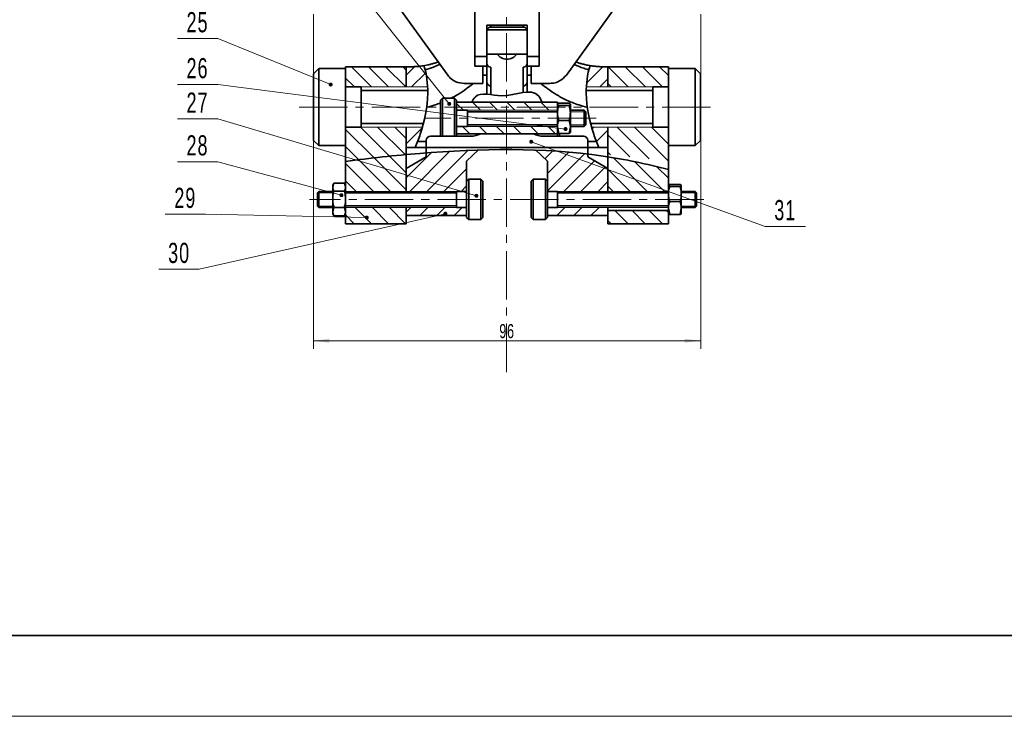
# Model space of a CAD drawing. Header units: millimetres. Extents: x -594 to 641, y -420 to 420.
# Tile 6 of 43: x -251 to -7, y -420 to -248. Entities that reach past the tile are written whole.
import ezdxf

# ---------------------------------------------------------------- set-up
doc = ezdxf.new("R2010")
doc.units = ezdxf.units.MM
doc.linetypes.add('点画线', pattern=[18, 12, -2, 2, -2])
doc.layers.get('0').update_dxf_attribs({"lineweight": 35})
for name, color, linetype, lineweight in [('中心线层', 1, '点画线', 18), ('剖面线层', 4, 'Continuous', 18), ('尺寸线层', 3, 'Continuous', 18), ('粗实线层', 7, 'Continuous', 35), ('细实线层', 7, 'Continuous', 18)]:
    doc.layers.add(name, color=color, linetype=linetype, lineweight=lineweight)
doc.styles.add('标准', font='txt', dxfattribs={"width": 0.667})
doc.dimstyles.new('GB_尺寸', dxfattribs={"dimtxt": 3.5, "dimasz": 4, "dimexe": 2, "dimexo": 0, "dimtad": 1, "dimdsep": 46, "dimtxsty": '标准', "dimblk": '_CAXARROW', "dimcen": 0, "dimdle": 6, "dimazin": 2, "dimtfac": 0.707107, "dimtdec": 3, "dimtmove": 2, "dimatfit": 3, "dimfxl": 0, "dimfrac": 2, "dimtolj": 1, "dimtzin": 0, "dimarcsym": 0})
pattern_1 = [(135, (0, 0), (-2.12132, -2.12132), [])]
pattern_2 = [(45, (0, 0), (-2.12132, 2.12132), [])]

# ---------------------------------------------------------------- blocks, each defined once
blk = doc.blocks.new('$CAXA_FRAME_13B17AC1$')
at = {"layer": '粗实线层'}
blk.add_line((-574.5, -400.5), (574.5, -400.5), dxfattribs=at)
at = {"layer": '细实线层'}
blk.add_line((-594.5, -420.5), (594.5, -420.5), dxfattribs=at)
blk = doc.blocks.new('*X35')
at = {"layer": '尺寸线层', "linetype": 'Continuous'}
for points in [[(-178.48, -327.38), (-174.48, -326.88), (-174.48, -327.88)], [(-82.48, -327.38), (-86.48, -326.88), (-86.48, -327.88)]]:
    blk.add_hatch(color=0, dxfattribs=at).paths.add_polyline_path(points, flags=0)
at = {"layer": '尺寸线层', "color": 0, "linetype": 'Continuous'}
for p, q in [((-178.48, -246.45), (-178.48, -329.38)), ((-82.48, -246.45), (-82.48, -329.38)), ((-178.48, -327.38), (-82.48, -327.38))]:
    blk.add_line(p, q, dxfattribs=at)
at = {"layer": '尺寸线层', "color": 0, "insert": (-130.48, -325.02), "char_height": 3.5, "width": 7, "attachment_point": 5, "line_spacing_factor": 1.15057, "style": '标准'}
blk.add_mtext('\\T1.1;96', dxfattribs=at)
blk = doc.blocks.new('_CAXARROW')
blk.add_hatch(color=0).paths.add_polyline_path([(0, 0), (-1, 0.125), (-1, -0.125)], flags=0)
blk = doc.blocks.new('*X61')
at = {"layer": '细实线层', "lineweight": 18}
h = blk.add_hatch(color=0, dxfattribs=at)
edge = h.paths.add_edge_path(flags=0)
edge.add_arc((0, 0), 0.5, 0, 360)
at = {"layer": '细实线层', "color": 0}
for p, q in [((-57.37, 72.28), (-67.37, 72.28)), ((0, 0), (-57.37, 72.28))]:
    blk.add_line(p, q, dxfattribs=at)
at = {"layer": '细实线层', "color": 0, "lineweight": 18, "insert": (-62.37, 73.78), "char_height": 5, "width": 17, "attachment_point": 8, "line_spacing_factor": 1.15057, "style": '标准'}
blk.add_mtext('\\T1.1;24', dxfattribs=at)
blk = doc.blocks.new('*X62')
at = {"layer": '细实线层', "lineweight": 18}
h = blk.add_hatch(color=0, dxfattribs=at)
edge = h.paths.add_edge_path(flags=0)
edge.add_arc((0, 0), 0.5, 0, 360)
at = {"layer": '细实线层', "color": 0}
for p, q in [((-28, 11.39), (-38, 11.39)), ((0, 0), (-28, 11.39))]:
    blk.add_line(p, q, dxfattribs=at)
at = {"layer": '细实线层', "color": 0, "lineweight": 18, "insert": (-33, 12.89), "char_height": 5, "width": 17, "attachment_point": 8, "line_spacing_factor": 1.15057, "style": '标准'}
blk.add_mtext('\\T1.1;25', dxfattribs=at)
blk = doc.blocks.new('*X63')
at = {"layer": '细实线层', "lineweight": 18}
h = blk.add_hatch(color=0, dxfattribs=at)
edge = h.paths.add_edge_path(flags=0)
edge.add_arc((0, 0), 0.5, 0, 360)
at = {"layer": '细实线层', "color": 0}
for p, q in [((-86.21, 11.02), (-96.21, 11.02)), ((0, 0), (-86.21, 11.02))]:
    blk.add_line(p, q, dxfattribs=at)
at = {"layer": '细实线层', "color": 0, "lineweight": 18, "insert": (-91.21, 12.52), "char_height": 5, "width": 17, "attachment_point": 8, "line_spacing_factor": 1.15057, "style": '标准'}
blk.add_mtext('\\T1.1;26', dxfattribs=at)
blk = doc.blocks.new('*X64')
at = {"layer": '细实线层', "lineweight": 18}
h = blk.add_hatch(color=0, dxfattribs=at)
edge = h.paths.add_edge_path(flags=0)
edge.add_arc((0, 0), 0.5, 0, 360)
at = {"layer": '细实线层', "color": 0}
for p, q in [((-64.12, 19.1), (-74.12, 19.1)), ((0, 0), (-64.12, 19.1))]:
    blk.add_line(p, q, dxfattribs=at)
at = {"layer": '细实线层', "color": 0, "lineweight": 18, "insert": (-69.12, 20.6), "char_height": 5, "width": 17, "attachment_point": 8, "line_spacing_factor": 1.15057, "style": '标准'}
blk.add_mtext('\\T1.1;27', dxfattribs=at)
blk = doc.blocks.new('*X65')
at = {"layer": '细实线层', "lineweight": 18}
h = blk.add_hatch(color=0, dxfattribs=at)
edge = h.paths.add_edge_path(flags=0)
edge.add_arc((0, 0), 0.5, 0, 360)
at = {"layer": '细实线层', "color": 0}
for p, q in [((-30.67, 8.29), (-40.67, 8.29)), ((0, 0), (-30.67, 8.29))]:
    blk.add_line(p, q, dxfattribs=at)
at = {"layer": '细实线层', "color": 0, "lineweight": 18, "insert": (-35.67, 9.79), "char_height": 5, "width": 17, "attachment_point": 8, "line_spacing_factor": 1.15057, "style": '标准'}
blk.add_mtext('\\T1.1;28', dxfattribs=at)
blk = doc.blocks.new('*X66')
at = {"layer": '细实线层', "lineweight": 18}
h = blk.add_hatch(color=0, dxfattribs=at)
edge = h.paths.add_edge_path(flags=0)
edge.add_arc((0, 0), 0.5, 0, 360)
at = {"layer": '细实线层', "color": 0}
for p, q in [((-39.96, 0.82), (-49.96, 0.82)), ((0, 0), (-39.96, 0.82))]:
    blk.add_line(p, q, dxfattribs=at)
at = {"layer": '细实线层', "color": 0, "lineweight": 18, "insert": (-44.96, 2.32), "char_height": 5, "width": 17, "attachment_point": 8, "line_spacing_factor": 1.15057, "style": '标准'}
blk.add_mtext('\\T1.1;29', dxfattribs=at)
blk = doc.blocks.new('*X67')
at = {"layer": '细实线层', "lineweight": 18}
h = blk.add_hatch(color=0, dxfattribs=at)
edge = h.paths.add_edge_path(flags=0)
edge.add_arc((0, 0), 0.5, 0, 360)
at = {"layer": '细实线层', "color": 0}
for p, q in [((0, 0), (-60.98, -13.79)), ((-60.98, -13.79), (-70.98, -13.79))]:
    blk.add_line(p, q, dxfattribs=at)
at = {"layer": '细实线层', "color": 0, "lineweight": 18, "insert": (-65.98, -12.29), "char_height": 5, "width": 17, "attachment_point": 8, "line_spacing_factor": 1.15057, "style": '标准'}
blk.add_mtext('\\T1.1;30', dxfattribs=at)
blk = doc.blocks.new('*X68')
at = {"layer": '细实线层', "lineweight": 18}
h = blk.add_hatch(color=0, dxfattribs=at)
edge = h.paths.add_edge_path(flags=0)
edge.add_arc((0, 0), 0.5, 0, 360)
at = {"layer": '细实线层', "color": 0}
for p, q in [((0, 0), (57.97, -21.03)), ((57.97, -21.03), (67.97, -21.03))]:
    blk.add_line(p, q, dxfattribs=at)
at = {"layer": '细实线层', "color": 0, "lineweight": 18, "insert": (62.97, -19.53), "char_height": 5, "width": 17, "attachment_point": 8, "line_spacing_factor": 1.15057, "style": '标准'}
blk.add_mtext('\\T1.1;31', dxfattribs=at)

msp = doc.modelspace()

# ---------------------------------------------------------------- hatches: boundary and pattern name
at = {"layer": '剖面线层'}
h = msp.add_hatch(dxfattribs=at)
h.set_pattern_fill('无图案', color=256, scale=3, angle=135, style=0, pattern_type=0)
h.set_pattern_definition(pattern_1)
h.paths.add_polyline_path([(-170.485, -264.446), (-170.485, -259.921), (-170.485, -259.446), (-155.485, -259.446), (-155.485, -259.483), (-155.485, -264.446), (-166.648, -264.446)], flags=0)
edge = h.paths.add_edge_path(flags=0)
edge.add_line((-170.485, -278.971), (-170.485, -274.446))
edge.add_line((-170.485, -274.446), (-166.648, -274.446))
edge.add_line((-166.648, -274.446), (-155.485, -274.446))
edge.add_line((-155.485, -274.446), (-155.485, -279.446))
edge.add_line((-155.485, -279.446), (-155.485, -281.218))
edge.add_spline(control_points=[(-155.485, -281.218), (-160.505, -281.674), (-165.506, -282.24), (-170.485, -282.954)], knot_values=[0, 0, 0, 0, 15.1017539, 15.1017539, 15.1017539, 15.1017539], weights=[1, 1, 1, 1], degree=3, periodic=0)
edge.add_line((-170.485, -282.954), (-170.485, -278.971))
h = msp.add_hatch(dxfattribs=at)
h.set_pattern_fill('无图案', color=256, scale=3, angle=45, style=0, pattern_type=0)
h.set_pattern_definition(pattern_2)
edge = h.paths.add_edge_path(flags=0)
edge.add_line((-155.485, -264.446), (-155.485, -259.483))
edge.add_spline(control_points=[(-155.485, -259.483), (-155.237, -259.482), (-154.715, -259.479), (-154.19, -259.462), (-153.911, -259.449), (-153.867, -259.447)], knot_values=[0, 0, 0, 0, 0.6987727, 1.4715013, 1.6184678, 1.6184678, 1.6184678, 1.6184678], weights=[1, 1, 1, 1, 1, 1], degree=3, periodic=0)
edge.add_spline(control_points=[(-153.867, -259.447), (-153.705, -259.44), (-153.324, -259.419), (-152.748, -259.377), (-152.116, -259.315), (-151.565, -259.245), (-151.224, -259.194), (-151.092, -259.172)], knot_values=[0, 0, 0, 0, 0.3959307, 0.9742458, 1.6030375, 2.3186445, 2.7901537, 2.7901537, 2.7901537, 2.7901537], weights=[1, 1, 1, 1, 1, 1, 1, 1], degree=3, periodic=0)
edge.add_spline(control_points=[(-151.092, -259.172), (-150.978, -259.51), (-150.875, -259.853), (-150.784, -260.201)], knot_values=[0, 0, 0, 0, 1.0743753, 1.0743753, 1.0743753, 1.0743753], weights=[1, 1, 1, 1], degree=3, periodic=0)
edge.add_spline(control_points=[(-150.784, -260.201), (-150.424, -261.567), (-150.229, -263.009), (-150.158, -264.446)], knot_values=[0, 0, 0, 0, 4.2984646, 4.2984646, 4.2984646, 4.2984646], weights=[1, 1, 1, 1], degree=3, periodic=0)
edge.add_line((-150.158, -264.446), (-155.485, -264.446))
edge = h.paths.add_edge_path(flags=0)
edge.add_line((-155.485, -279.446), (-155.485, -274.446))
edge.add_line((-155.485, -274.446), (-151.434, -274.446))
edge.add_spline(control_points=[(-151.434, -274.446), (-151.603, -275.023), (-151.985, -276.219), (-152.421, -277.402), (-152.664, -278.013)], knot_values=[0, 0, 0, 0, 1.8076547, 3.7739785, 3.7739785, 3.7739785, 3.7739785], weights=[1, 1, 1, 1, 1], degree=3, periodic=0)
edge.add_spline(control_points=[(-152.664, -278.013), (-152.856, -278.495), (-153.058, -278.973), (-153.27, -279.446)], knot_values=[0, 0, 0, 0, 1.5562508, 1.5562508, 1.5562508, 1.5562508], weights=[1, 1, 1, 1], degree=3, periodic=0)
edge.add_line((-153.27, -279.446), (-155.485, -279.446))
h = msp.add_hatch(dxfattribs=at)
h.set_pattern_fill('无图案', color=256, scale=3, angle=45, style=0, pattern_type=0)
h.set_pattern_definition(pattern_2)
edge = h.paths.add_edge_path(flags=0)
edge.add_line((-105.485, -264.446), (-105.485, -259.483))
edge.add_spline(control_points=[(-105.485, -259.483), (-105.733, -259.482), (-106.254, -259.479), (-106.78, -259.462), (-107.059, -259.449), (-107.103, -259.447)], knot_values=[0, 0, 0, 0, 0.6987727, 1.4715013, 1.6184678, 1.6184678, 1.6184678, 1.6184678], weights=[1, 1, 1, 1, 1, 1], degree=3, periodic=0)
edge.add_spline(control_points=[(-107.103, -259.447), (-107.264, -259.44), (-107.646, -259.419), (-108.222, -259.377), (-108.854, -259.315), (-109.405, -259.245), (-109.745, -259.194), (-109.878, -259.172)], knot_values=[0, 0, 0, 0, 0.3959307, 0.9742458, 1.6030375, 2.3186445, 2.7901537, 2.7901537, 2.7901537, 2.7901537], weights=[1, 1, 1, 1, 1, 1, 1, 1], degree=3, periodic=0)
edge.add_spline(control_points=[(-109.878, -259.172), (-109.992, -259.51), (-110.094, -259.853), (-110.186, -260.201)], knot_values=[0, 0, 0, 0, 1.0743753, 1.0743753, 1.0743753, 1.0743753], weights=[1, 1, 1, 1], degree=3, periodic=0)
edge.add_spline(control_points=[(-110.186, -260.201), (-110.546, -261.567), (-110.741, -263.009), (-110.812, -264.446)], knot_values=[0, 0, 0, 0, 4.2984646, 4.2984646, 4.2984646, 4.2984646], weights=[1, 1, 1, 1], degree=3, periodic=0)
edge.add_line((-110.812, -264.446), (-105.485, -264.446))
edge = h.paths.add_edge_path(flags=0)
edge.add_line((-105.485, -279.446), (-105.485, -274.446))
edge.add_line((-105.485, -274.446), (-109.535, -274.446))
edge.add_spline(control_points=[(-109.535, -274.446), (-109.366, -275.023), (-108.984, -276.219), (-108.548, -277.402), (-108.305, -278.013)], knot_values=[0, 0, 0, 0, 1.8076547, 3.7739785, 3.7739785, 3.7739785, 3.7739785], weights=[1, 1, 1, 1, 1], degree=3, periodic=0)
edge.add_spline(control_points=[(-108.305, -278.013), (-108.113, -278.495), (-107.912, -278.973), (-107.7, -279.446)], knot_values=[0, 0, 0, 0, 1.5562508, 1.5562508, 1.5562508, 1.5562508], weights=[1, 1, 1, 1], degree=3, periodic=0)
edge.add_line((-107.7, -279.446), (-105.485, -279.446))
h = msp.add_hatch(dxfattribs=at)
h.set_pattern_fill('无图案', color=256, scale=3, angle=135, style=0, pattern_type=0)
h.set_pattern_definition(pattern_1)
h.paths.add_polyline_path([(-90.485, -264.446), (-90.485, -259.921), (-90.485, -259.446), (-105.485, -259.446), (-105.485, -259.483), (-105.485, -264.446), (-94.321, -264.446)], flags=0)
edge = h.paths.add_edge_path(flags=0)
edge.add_line((-90.485, -278.971), (-90.485, -274.446))
edge.add_line((-90.485, -274.446), (-94.321, -274.446))
edge.add_line((-94.321, -274.446), (-105.485, -274.446))
edge.add_line((-105.485, -274.446), (-105.485, -279.446))
edge.add_line((-105.485, -279.446), (-105.485, -281.218))
edge.add_spline(control_points=[(-105.485, -281.218), (-100.464, -281.674), (-95.464, -282.24), (-90.485, -282.954)], knot_values=[0, 0, 0, 0, 15.1017539, 15.1017539, 15.1017539, 15.1017539], weights=[1, 1, 1, 1], degree=3, periodic=0)
edge.add_line((-90.485, -282.954), (-90.485, -278.971))
h = msp.add_hatch(dxfattribs=at)
h.set_pattern_fill('无图案', color=256, scale=3, angle=135, style=0, pattern_type=0)
h.set_pattern_definition(pattern_1)
h.paths.add_polyline_path([(-142.985, -269.446), (-142.985, -268.237), (-139.214, -268.237), (-125.485, -268.237), (-121.799, -268.237), (-117.985, -268.237), (-117.985, -268.766), (-117.985, -269.446)], flags=0)
h.paths.add_polyline_path([(-142.985, -270.239), (-142.985, -269.446), (-117.985, -269.446), (-117.985, -270.239), (-140.286, -270.239)], flags=0)
h.paths.add_polyline_path([(-142.985, -276.068), (-142.985, -274.237), (-140.286, -274.237), (-117.985, -274.237), (-117.985, -274.366), (-117.985, -275.707), (-117.985, -276.068), (-123.879, -276.068), (-123.883, -276.068), (-137.087, -276.068)], flags=0)
h = msp.add_hatch(dxfattribs=at)
h.set_pattern_fill('无图案', color=256, scale=3, angle=45, style=0, pattern_type=0)
h.set_pattern_definition(pattern_2)
edge = h.paths.add_edge_path(flags=0)
edge.add_line((-155.485, -290.359), (-155.485, -284.682))
edge.add_line((-155.485, -284.682), (-150.485, -281.752))
edge.add_line((-150.485, -281.752), (-150.485, -280.8))
edge.add_spline(control_points=[(-150.485, -280.8), (-146.191, -280.47), (-141.886, -280.22), (-137.578, -280.084)], knot_values=[0, 0, 0, 0, 12.927198, 12.927198, 12.927198, 12.927198], weights=[1, 1, 1, 1], degree=3, periodic=0)
edge.add_line((-137.578, -280.084), (-140.484, -282.896))
edge.add_line((-140.484, -282.896), (-140.484, -287.843))
edge.add_line((-140.484, -287.843), (-140.484, -289.104))
edge.add_line((-140.484, -289.104), (-140.484, -290.362))
edge.add_line((-140.484, -290.362), (-142.973, -290.361))
edge.add_line((-142.973, -290.361), (-155.485, -290.359))
h.paths.add_polyline_path([(-155.485, -296.356), (-155.485, -295.073), (-155.485, -294.356), (-142.973, -294.357), (-140.485, -294.357), (-140.485, -295.595), (-140.485, -296.356)], flags=0)
h = msp.add_hatch(dxfattribs=at)
h.set_pattern_fill('无图案', color=256, scale=3, angle=45, style=0, pattern_type=0)
h.set_pattern_definition(pattern_2)
h.paths.add_polyline_path([(-120.485, -295.595), (-120.485, -294.357), (-117.996, -294.357), (-105.485, -294.356), (-105.485, -295.073), (-105.485, -296.356), (-120.485, -296.356)], flags=0)
edge = h.paths.add_edge_path(flags=0)
edge.add_line((-120.484, -289.108), (-120.484, -287.847))
edge.add_line((-120.484, -287.847), (-120.487, -287.844))
edge.add_line((-120.487, -287.844), (-120.486, -282.896))
edge.add_line((-120.486, -282.896), (-123.371, -280.104))
edge.add_spline(control_points=[(-123.371, -280.104), (-119.06, -280.267), (-114.761, -280.586), (-110.485, -281.098)], knot_values=[0, 0, 0, 0, 12.9278567, 12.9278567, 12.9278567, 12.9278567], weights=[1, 1, 1, 1], degree=3, periodic=0)
edge.add_line((-110.485, -281.098), (-110.485, -281.752))
edge.add_line((-110.485, -281.752), (-105.485, -284.682))
edge.add_line((-105.485, -284.682), (-105.485, -290.359))
edge.add_line((-105.485, -290.359), (-117.996, -290.361))
edge.add_line((-117.996, -290.361), (-120.485, -290.362))
edge.add_line((-120.485, -290.362), (-120.484, -289.108))
h = msp.add_hatch(dxfattribs=at)
h.set_pattern_fill('无图案', color=256, scale=3, angle=135, style=0, pattern_type=0)
h.set_pattern_definition(pattern_1)
edge = h.paths.add_edge_path(flags=0)
edge.add_line((-170.485, -288.856), (-170.485, -282.954))
edge.add_spline(control_points=[(-170.485, -282.954), (-165.506, -282.24), (-160.505, -281.674), (-155.485, -281.218)], knot_values=[0, 0, 0, 0, 15.1017539, 15.1017539, 15.1017539, 15.1017539], weights=[1, 1, 1, 1], degree=3, periodic=0)
edge.add_line((-155.485, -281.218), (-155.485, -284.682))
edge.add_line((-155.485, -284.682), (-155.485, -290.359))
edge.add_line((-155.485, -290.359), (-170.485, -290.356))
edge.add_line((-170.485, -290.356), (-170.485, -289.325))
edge.add_line((-170.485, -289.325), (-170.485, -288.856))
h.paths.add_polyline_path([(-170.485, -298.356), (-170.485, -295.856), (-170.485, -295.387), (-170.485, -295.073), (-170.485, -294.356), (-155.485, -294.356), (-155.485, -295.073), (-155.485, -296.356), (-155.485, -298.356)], flags=0)
h = msp.add_hatch(dxfattribs=at)
h.set_pattern_fill('无图案', color=256, scale=3, angle=135, style=0, pattern_type=0)
h.set_pattern_definition(pattern_1)
edge = h.paths.add_edge_path(flags=0)
edge.add_line((-105.485, -290.359), (-105.485, -284.682))
edge.add_line((-105.485, -284.682), (-105.485, -281.789))
edge.add_spline(control_points=[(-105.485, -281.789), (-100.438, -282.581), (-95.43, -283.657), (-90.485, -284.966)], knot_values=[0, 0, 0, 0, 15.3395219, 15.3395219, 15.3395219, 15.3395219], weights=[1, 1, 1, 1], degree=3, periodic=0)
edge.add_line((-90.485, -284.966), (-90.485, -288.886))
edge.add_line((-90.485, -288.886), (-90.485, -290.356))
edge.add_line((-90.485, -290.356), (-105.485, -290.359))
h.paths.add_polyline_path([(-105.485, -296.356), (-105.485, -295.073), (-90.485, -295.073), (-90.485, -295.826), (-90.485, -298.356), (-105.485, -298.356)], flags=0)

# ---------------------------------------------------------------- linework, layer by layer
at = {"layer": '中心线层'}
for p, q in [((-130.587, -335.133), (-130.587, -33.445)), ((-182.017, -269.446), (-78.261, -269.446)), ((-108.357, -272.238), (-150.838, -272.238)), ((-81.726, -292.356), (-179.447, -292.345))]:
    msp.add_line(p, q, dxfattribs=at)
at = {"layer": '粗实线层'}
for p, q in [((-162.949, -236.891), (-145.19, -261.521)), ((-138.485, -238.119), (-138.485, -256.91)), ((-122.485, -238.119), (-122.485, -256.91)), ((-98.02, -236.891), (-115.779, -261.521)), ((-125.485, -249.109), (-135.485, -249.109)), ((-135.485, -249.109), (-135.485, -256.91)), ((-125.485, -250.325), (-135.485, -250.325)), ((-134.485, -249.109), (-134.485, -249.616)), ((-134.485, -249.616), (-126.485, -249.616)), ((-126.485, -249.616), (-126.485, -249.109)), ((-125.485, -256.91), (-125.485, -249.109)), ((-138.485, -259.325), (-138.485, -256.91)), ((-138.485, -256.91), (-135.485, -256.91)), ((-135.485, -256.311), (-130.485, -256.311)), ((-135.485, -256.325), (-130.767, -256.325)), ((-135.485, -259.325), (-135.485, -256.91)), ((-130.485, -256.311), (-130.767, -256.278)), ((-130.198, -256.292), (-130.485, -256.311)), ((-130.485, -256.311), (-125.485, -256.311)), ((-130.198, -256.325), (-125.485, -256.325)), ((-125.485, -256.91), (-122.485, -256.91)), ((-125.485, -256.91), (-125.485, -259.325)), ((-122.485, -259.325), (-122.485, -256.91)), ((-177.14, -259.921), (-178.41, -261.191)), ((-170.485, -259.921), (-177.14, -259.921)), ((-177.14, -266.261), (-177.14, -259.921)), ((-155.485, -259.446), (-170.485, -259.446)), ((-170.485, -273.976), (-170.485, -259.446)), ((-153.867, -259.446), (-155.485, -259.446)), ((-155.485, -259.483), (-155.485, -259.446)), ((-155.485, -259.483), (-155.485, -259.446)), ((-155.485, -259.483), (-155.485, -264.446)), ((-138.485, -259.325), (-135.485, -259.325)), ((-136.485, -263.588), (-136.485, -259.325)), ((-135.485, -263.221), (-135.485, -259.325)), ((-134.485, -266.382), (-134.485, -259.569)), ((-126.485, -265.861), (-126.485, -259.569)), ((-125.485, -259.325), (-122.485, -259.325)), ((-125.485, -259.325), (-125.485, -263.221)), ((-124.485, -259.325), (-124.485, -263.588)), ((-105.485, -259.446), (-107.105, -259.446)), ((-90.485, -259.446), (-105.485, -259.446)), ((-105.485, -259.446), (-105.485, -260.786)), ((-105.485, -259.483), (-105.485, -259.446)), ((-105.485, -259.483), (-105.485, -260.786)), ((-105.485, -260.786), (-105.485, -264.446)), ((-90.485, -273.976), (-90.485, -259.446)), ((-83.83, -259.921), (-90.485, -259.921)), ((-82.56, -261.191), (-83.83, -259.921)), ((-83.83, -259.921), (-83.83, -278.971)), ((-178.41, -277.701), (-178.41, -261.191)), ((-135.485, -261.56), (-136.485, -261.56)), ((-135.485, -263.221), (-135.485, -263.264)), ((-135.485, -266.26), (-135.485, -263.264)), ((-124.485, -261.56), (-125.485, -261.56)), ((-125.485, -263.264), (-125.485, -263.221)), ((-125.485, -263.264), (-125.485, -265.743)), ((-82.56, -261.191), (-82.56, -277.701)), ((-170.485, -269.446), (-170.485, -264.446)), ((-170.485, -264.446), (-166.648, -264.446)), ((-166.648, -269.446), (-166.648, -264.446)), ((-166.648, -265.361), (-150.126, -265.361)), ((-136.485, -263.588), (-141.07, -263.588)), ((-119.899, -263.588), (-124.485, -263.588)), ((-94.321, -265.361), (-110.844, -265.361)), ((-90.485, -264.446), (-94.321, -264.446)), ((-94.321, -269.446), (-94.321, -264.446)), ((-177.14, -278.971), (-177.14, -266.261)), ((-146.485, -267.237), (-146.985, -267.737)), ((-146.985, -267.743), (-146.485, -267.243)), ((-146.985, -267.743), (-146.985, -267.737)), ((-146.985, -276.676), (-146.985, -267.743)), ((-143.485, -267.237), (-146.485, -267.237)), ((-146.485, -267.237), (-146.485, -267.243)), ((-146.485, -267.243), (-146.485, -276.676)), ((-143.485, -267.243), (-146.485, -267.243)), ((-142.985, -267.737), (-143.485, -267.237)), ((-143.485, -267.243), (-143.485, -267.237)), ((-143.485, -276.676), (-143.485, -267.243)), ((-142.985, -267.743), (-143.485, -267.243)), ((-142.985, -267.737), (-142.985, -267.743)), ((-142.985, -267.743), (-142.985, -276.676)), ((-125.485, -268.237), (-142.985, -268.237)), ((-117.985, -268.237), (-125.485, -268.237)), ((-117.985, -276.068), (-117.985, -268.237)), ((-166.648, -269.446), (-166.648, -274.446)), ((-140.286, -270.239), (-142.985, -270.239)), ((-140.286, -272.238), (-140.286, -270.239)), ((-117.985, -270.618), (-140.286, -270.618)), ((-117.672, -269.029), (-117.985, -268.766)), ((-117.672, -268.503), (-115.097, -268.503)), ((-117.672, -269.029), (-115.097, -269.029)), ((-115.097, -269.029), (-114.785, -268.766)), ((-114.785, -270.896), (-114.785, -268.766)), ((-111.364, -270.237), (-114.785, -270.237)), ((-111.364, -270.239), (-114.785, -270.239)), ((-110.985, -270.616), (-111.364, -270.237)), ((-111.364, -270.239), (-111.364, -270.237)), ((-111.364, -274.237), (-111.364, -270.239)), ((-110.985, -270.618), (-111.364, -270.239)), ((-110.985, -270.618), (-110.985, -270.616)), ((-110.985, -273.858), (-110.985, -270.618)), ((-94.321, -269.446), (-94.321, -274.446)), ((-140.286, -272.238), (-140.286, -274.237)), ((-117.672, -272.763), (-115.097, -272.763)), ((-114.785, -270.896), (-114.785, -274.366)), ((-170.485, -273.976), (-170.485, -295.073)), ((-170.485, -274.446), (-166.648, -274.446)), ((-166.648, -273.532), (-151.179, -273.532)), ((-155.485, -284.682), (-155.485, -274.446)), ((-140.286, -274.237), (-142.985, -274.237)), ((-117.985, -273.858), (-140.286, -273.858)), ((-117.672, -275.97), (-117.985, -274.366)), ((-115.097, -275.97), (-114.785, -274.366)), ((-114.785, -274.237), (-111.364, -274.237)), ((-114.785, -274.366), (-114.785, -275.737)), ((-111.364, -274.237), (-110.985, -273.858)), ((-94.321, -273.532), (-109.79, -273.532)), ((-105.485, -284.682), (-105.485, -274.446)), ((-105.485, -274.446), (-105.485, -276.523)), ((-90.485, -274.446), (-94.321, -274.446)), ((-90.485, -273.976), (-90.485, -295.073)), ((-178.41, -277.701), (-177.14, -278.971)), ((-150.485, -278.013), (-152.664, -278.013)), ((-150.485, -279.473), (-150.485, -277.671)), ((-139.485, -276.676), (-149.485, -276.676)), ((-123.879, -276.068), (-142.985, -276.068)), ((-117.985, -276.068), (-123.879, -276.068)), ((-111.485, -276.676), (-121.485, -276.676)), ((-117.985, -276.068), (-117.985, -276.676)), ((-117.672, -275.97), (-115.097, -275.97)), ((-117.485, -275.97), (-117.485, -276.676)), ((-110.485, -279.473), (-110.485, -277.671)), ((-108.305, -278.013), (-110.485, -278.013)), ((-83.83, -278.971), (-82.56, -277.701)), ((-177.14, -278.971), (-170.485, -278.971)), ((-155.485, -279.446), (-150.485, -279.446)), ((-150.485, -279.473), (-110.485, -279.473)), ((-150.485, -281.752), (-150.485, -279.473)), ((-140.484, -282.896), (-137.578, -280.084)), ((-120.486, -282.896), (-123.391, -280.084)), ((-110.485, -279.446), (-105.485, -279.446)), ((-110.485, -281.752), (-110.485, -279.473)), ((-90.485, -278.971), (-83.83, -278.971)), ((-150.485, -281.752), (-155.485, -284.682)), ((-140.484, -287.843), (-140.484, -282.896)), ((-120.486, -287.843), (-120.486, -282.896)), ((-110.485, -281.752), (-105.485, -284.682)), ((-155.485, -290.359), (-155.485, -284.682)), ((-105.485, -284.682), (-105.485, -290.359)), ((-140.484, -287.843), (-139.984, -287.343)), ((-140.484, -287.843), (-140.484, -289.104)), ((-139.985, -292.349), (-139.984, -287.343)), ((-139.984, -287.343), (-136.984, -287.343)), ((-136.984, -287.343), (-136.985, -292.35)), ((-136.984, -287.343), (-136.484, -287.844)), ((-136.485, -292.35), (-136.484, -287.844)), ((-124.484, -287.846), (-124.485, -292.351)), ((-124.484, -287.846), (-123.984, -287.346)), ((-123.985, -292.351), (-123.984, -287.346)), ((-123.984, -287.346), (-120.984, -287.347)), ((-120.984, -287.347), (-120.985, -292.351)), ((-120.984, -287.347), (-120.484, -287.847)), ((-120.484, -289.108), (-120.484, -287.847)), ((-177.106, -290.356), (-177.485, -290.735)), ((-173.685, -290.356), (-177.106, -290.356)), ((-177.106, -290.356), (-177.106, -291.59)), ((-173.372, -288.314), (-173.685, -288.856)), ((-173.372, -288.314), (-173.685, -289.325)), ((-173.685, -288.856), (-173.685, -289.325)), ((-173.685, -292.356), (-173.685, -289.325)), ((-170.797, -288.314), (-173.372, -288.314)), ((-170.797, -290.335), (-173.372, -290.335)), ((-170.485, -288.856), (-170.797, -288.314)), ((-170.797, -288.314), (-170.485, -289.325)), ((-142.973, -290.361), (-142.973, -294.357)), ((-142.973, -290.361), (-140.484, -290.362)), ((-140.484, -289.104), (-140.485, -292.349)), ((-120.485, -292.351), (-120.484, -289.108)), ((-117.996, -290.361), (-120.485, -290.362)), ((-117.996, -290.361), (-117.996, -294.357)), ((-90.172, -289.149), (-90.485, -288.886)), ((-90.172, -288.623), (-87.597, -288.623)), ((-90.172, -289.149), (-87.597, -289.149)), ((-87.597, -289.149), (-87.285, -288.886)), ((-87.285, -291.015), (-87.285, -288.886)), ((-83.864, -290.356), (-87.285, -290.356)), ((-83.485, -290.735), (-83.864, -290.356)), ((-83.864, -292.343), (-83.864, -290.356)), ((-177.485, -290.735), (-177.485, -291.735)), ((-177.485, -291.735), (-177.485, -293.977)), ((-177.106, -291.59), (-177.106, -294.356)), ((-173.685, -292.356), (-173.685, -295.387)), ((-170.485, -290.735), (-142.973, -290.735)), ((-140.485, -295.595), (-140.485, -292.349)), ((-139.985, -292.349), (-139.985, -297.356)), ((-136.985, -297.356), (-136.985, -292.35)), ((-136.485, -292.35), (-136.485, -296.856)), ((-124.485, -296.856), (-124.485, -292.351)), ((-123.985, -292.351), (-123.985, -297.356)), ((-120.985, -297.356), (-120.985, -292.351)), ((-120.485, -292.351), (-120.485, -295.595)), ((-90.485, -290.735), (-117.996, -290.735)), ((-87.285, -291.015), (-87.285, -294.485)), ((-83.864, -294.356), (-83.864, -292.343)), ((-83.485, -293.977), (-83.485, -290.735)), ((-177.485, -293.977), (-177.106, -294.356)), ((-177.106, -294.356), (-173.685, -294.356)), ((-173.372, -294.377), (-173.685, -295.387)), ((-170.797, -294.377), (-173.372, -294.377)), ((-170.797, -294.377), (-170.485, -295.387)), ((-170.485, -293.957), (-142.974, -293.963)), ((-170.485, -298.356), (-170.485, -295.073)), ((-155.485, -294.356), (-155.485, -295.073)), ((-155.485, -298.356), (-155.485, -295.073)), ((-142.973, -294.357), (-140.485, -294.357)), ((-117.996, -294.357), (-120.485, -294.357)), ((-90.484, -293.957), (-117.996, -293.963)), ((-105.485, -294.356), (-105.485, -298.356)), ((-105.485, -295.073), (-90.485, -295.073)), ((-90.172, -296.089), (-90.485, -294.485)), ((-90.485, -298.356), (-90.485, -295.073)), ((-90.172, -292.882), (-87.597, -292.882)), ((-87.597, -296.089), (-87.285, -294.485)), ((-87.285, -294.356), (-83.864, -294.356)), ((-87.285, -294.485), (-87.285, -295.856)), ((-83.864, -294.356), (-83.485, -293.977)), ((-173.685, -295.387), (-173.685, -295.856)), ((-173.685, -295.856), (-173.372, -296.397)), ((-170.797, -296.397), (-173.372, -296.397)), ((-170.797, -296.397), (-170.485, -295.856)), ((-155.485, -296.356), (-140.485, -296.356)), ((-140.485, -296.856), (-140.485, -295.595)), ((-140.485, -296.856), (-139.985, -297.356)), ((-139.985, -297.356), (-136.985, -297.356)), ((-136.985, -297.356), (-136.485, -296.856)), ((-124.485, -296.856), (-123.985, -297.356)), ((-123.985, -297.356), (-120.985, -297.356)), ((-120.985, -297.356), (-120.485, -296.856)), ((-120.485, -295.595), (-120.485, -296.856)), ((-120.485, -296.356), (-105.485, -296.356)), ((-90.172, -296.089), (-87.597, -296.089)), ((-170.485, -298.356), (-155.485, -298.356)), ((-105.485, -298.356), (-90.485, -298.356))]:
    msp.add_line(p, q, dxfattribs=at)
for centre, radius, start, end in [((-134.487, -250.615), 0.999, 89.89194, 163.13716), ((-126.483, -250.616), 1, 16.89226, 90.07863), ((-134.487, -258.571), 0.998, 180.13706, 270.1364), ((-130.485, -254.572), 3.007, 215.66347, 324.33653), ((-126.482, -258.571), 0.998, 269.8636, 359.86294), ((-134.487, -263.219), 0.998, 180.13706, 270.1364), ((-134.485, -263.264), 1, 180, 270), ((-126.482, -263.219), 0.998, 269.8636, 359.86294), ((-126.485, -263.264), 1, 270, 360), ((-149.487, -277.673), 0.998, 89.8636, 179.86294), ((-139.473, -271.688), 4.988, 269.8636, 298.57789), ((-121.497, -271.688), 4.988, 241.42211, 270.1364), ((-111.482, -277.673), 0.998, 0.13706, 90.1364)]:
    msp.add_arc(centre, radius, start, end, dxfattribs=at)
for points, knots in [([(-155.485, -259.483), (-155.237, -259.482), (-154.715, -259.479), (-154.015, -259.456), (-153.363, -259.422), (-152.748, -259.377), (-152.116, -259.315), (-151.464, -259.232), (-150.778, -259.124), (-150.059, -258.983), (-149.305, -258.806), (-148.528, -258.581), (-147.933, -258.393), (-147.622, -258.263), (-147.559, -258.236)], [0, 0, 0, 0, 0.4659606, 0.9812371, 1.4379685, 1.9619468, 2.5316589, 3.1800295, 3.9092423, 4.7339611, 5.6541682, 6.6706764, 7.7840878, 8.0709318, 8.0709318, 8.0709318, 8.0709318]), ([(-105.485, -259.483), (-105.805, -259.481), (-106.303, -259.477), (-106.93, -259.456), (-107.416, -259.433), (-107.905, -259.401), (-108.403, -259.36), (-109.147, -259.283), (-110.133, -259.142), (-111.185, -258.928), (-112.159, -258.669), (-112.872, -258.449), (-113.28, -258.288), (-113.411, -258.236)], [0, 0, 0, 0, 0.6015248, 0.9369605, 1.3045966, 1.691702, 2.1244259, 2.6050168, 3.7761326, 5.1967442, 6.277273, 7.4939824, 8.0706354, 8.0706354, 8.0706354, 8.0706354]), ([(-151.092, -259.172), (-150.37, -261.309), (-149.7, -267.391), (-151.107, -274.054), (-152.79, -278.373), (-153.27, -279.446)], [0, 0, 0, 0, 6.7662501, 17.2417354, 20.8119655, 20.8119655, 20.8119655, 20.8119655]), ([(-150.784, -260.201), (-150.597, -260.154), (-149.671, -259.906), (-148.377, -259.459), (-147.483, -258.997), (-147.139, -258.819)], [0, 0, 0, 0, 0.5144921, 2.6020904, 3.908563, 3.908563, 3.908563, 3.908563]), ([(-113.842, -258.833), (-113.699, -258.908), (-113.179, -259.183), (-112.15, -259.603), (-111.045, -259.972), (-110.373, -260.157), (-110.187, -260.205)], [0, 0, 0, 0, 0.5508311, 2.0166148, 3.3952254, 3.9121112, 3.9121112, 3.9121112, 3.9121112]), ([(-109.878, -259.172), (-110.6, -261.309), (-111.27, -267.391), (-109.862, -274.054), (-108.18, -278.373), (-107.7, -279.446)], [0, 0, 0, 0, 6.7662501, 17.2417354, 20.8119655, 20.8119655, 20.8119655, 20.8119655]), ([(-145.19, -261.521), (-144.911, -261.849), (-144.353, -262.506), (-142.969, -263.358), (-141.781, -263.502), (-141.07, -263.588)], [0, 0, 0, 0, 1.3673947, 2.7340092, 4.7719728, 4.7719728, 4.7719728, 4.7719728]), ([(-119.899, -263.588), (-119.453, -263.553), (-118.54, -263.483), (-117.003, -262.848), (-116.245, -262.026), (-115.779, -261.521)], [0, 0, 0, 0, 1.2852108, 2.6307949, 4.7719478, 4.7719478, 4.7719478, 4.7719478]), ([(-138.905, -263.588), (-138.954, -263.636), (-139.357, -264.033), (-140.621, -264.96), (-142.375, -266.209), (-143.776, -266.941), (-144.343, -267.237)], [0, 0, 0, 0, 0.3158015, 2.5728464, 4.9502691, 6.5673122, 6.5673122, 6.5673122, 6.5673122]), ([(-139.214, -268.237), (-139.001, -267.759), (-137.523, -265.242), (-130.865, -268.205), (-123.794, -264.145), (-122.024, -267.66), (-121.799, -268.237)], [0, 0, 0, 0, 1.5532395, 8.3419421, 17.5861264, 19.4380487, 19.4380487, 19.4380487, 19.4380487]), ([(-110.599, -269.475), (-111.328, -269.317), (-113.154, -268.814), (-115.781, -267.774), (-118.308, -266.371), (-120.358, -264.964), (-121.613, -264.033), (-122.015, -263.636), (-122.065, -263.588)], [0, 0, 0, 0, 1.7871495, 4.6270836, 7.447608, 10.1241819, 12.6652308, 13.0207697, 13.0207697, 13.0207697, 13.0207697]), ([(-146.985, -268.408), (-147.402, -268.58), (-148.442, -269.009), (-149.631, -269.333), (-150.373, -269.487)], [0, 0, 0, 0, 1.4276825, 3.5615217, 3.5615217, 3.5615217, 3.5615217]), ([(-117.985, -268.766), (-117.984, -268.76), (-117.98, -268.671), (-117.82, -268.584), (-117.672, -268.503)], [0, 0, 0, 0, 0.0294279, 0.41935478, 0.41935478, 0.41935478, 0.41935478]), ([(-117.672, -269.029), (-117.719, -269.186), (-117.903, -269.795), (-117.95, -270.427), (-117.985, -270.896)], [0, 0, 0, 0, 0.4887418, 1.8976479, 1.8976479, 1.8976479, 1.8976479]), ([(-114.785, -268.766), (-114.785, -268.76), (-114.79, -268.671), (-114.949, -268.584), (-115.097, -268.503)], [0, 0, 0, 0, 0.0294279, 0.41935478, 0.41935478, 0.41935478, 0.41935478]), ([(-115.097, -269.029), (-115.05, -269.186), (-114.867, -269.795), (-114.82, -270.427), (-114.785, -270.896)], [0, 0, 0, 0, 0.4887418, 1.8976479, 1.8976479, 1.8976479, 1.8976479]), ([(-117.985, -270.896), (-117.98, -271.066), (-117.963, -271.698), (-117.795, -272.313), (-117.672, -272.763)], [0, 0, 0, 0, 0.5100655, 1.8987404, 1.8987404, 1.8987404, 1.8987404]), ([(-117.985, -274.366), (-117.984, -274.328), (-117.98, -273.787), (-117.82, -273.256), (-117.672, -272.763)], [0, 0, 0, 0, 0.1150172, 1.6390229, 1.6390229, 1.6390229, 1.6390229]), ([(-114.785, -270.896), (-114.789, -271.066), (-114.807, -271.698), (-114.975, -272.313), (-115.097, -272.763)], [0, 0, 0, 0, 0.5100655, 1.8987404, 1.8987404, 1.8987404, 1.8987404]), ([(-114.785, -274.366), (-114.785, -274.328), (-114.79, -273.787), (-114.949, -273.256), (-115.097, -272.763)], [0, 0, 0, 0, 0.1150172, 1.6390229, 1.6390229, 1.6390229, 1.6390229]), ([(-117.985, -275.707), (-117.984, -275.713), (-117.98, -275.802), (-117.82, -275.889), (-117.672, -275.97)], [0, 0, 0, 0, 0.0294279, 0.41935478, 0.41935478, 0.41935478, 0.41935478]), ([(-114.785, -275.707), (-114.785, -275.713), (-114.79, -275.802), (-114.949, -275.889), (-115.097, -275.97)], [0, 0, 0, 0, 0.0294279, 0.41935478, 0.41935478, 0.41935478, 0.41935478]), ([(-170.485, -282.954), (-164.383, -282.079), (-143.188, -279.823), (-116.086, -279.28), (-95.817, -283.554), (-90.485, -284.966)], [0, 0, 0, 0, 18.5267903, 64.0057408, 80.5432875, 80.5432875, 80.5432875, 80.5432875]), ([(-173.685, -289.325), (-173.684, -289.349), (-173.68, -289.69), (-173.52, -290.024), (-173.372, -290.335)], [0, 0, 0, 0, 0.0747549, 1.0652761, 1.0652761, 1.0652761, 1.0652761]), ([(-173.685, -292.356), (-173.68, -292.172), (-173.663, -291.488), (-173.495, -290.822), (-173.372, -290.335)], [0, 0, 0, 0, 0.5508252, 2.0504701, 2.0504701, 2.0504701, 2.0504701]), ([(-170.485, -289.325), (-170.485, -289.349), (-170.49, -289.69), (-170.649, -290.024), (-170.797, -290.335)], [0, 0, 0, 0, 0.0747549, 1.0652761, 1.0652761, 1.0652761, 1.0652761]), ([(-170.485, -292.356), (-170.489, -292.172), (-170.507, -291.488), (-170.675, -290.822), (-170.797, -290.335)], [0, 0, 0, 0, 0.5508252, 2.0504701, 2.0504701, 2.0504701, 2.0504701]), ([(-90.485, -288.886), (-90.484, -288.879), (-90.48, -288.791), (-90.32, -288.704), (-90.172, -288.623)], [0, 0, 0, 0, 0.0294279, 0.41935478, 0.41935478, 0.41935478, 0.41935478]), ([(-90.172, -289.149), (-90.219, -289.305), (-90.403, -289.914), (-90.45, -290.546), (-90.485, -291.015)], [0, 0, 0, 0, 0.4887418, 1.8976479, 1.8976479, 1.8976479, 1.8976479]), ([(-87.285, -288.886), (-87.285, -288.879), (-87.29, -288.791), (-87.449, -288.704), (-87.597, -288.623)], [0, 0, 0, 0, 0.0294279, 0.41935478, 0.41935478, 0.41935478, 0.41935478]), ([(-87.597, -289.149), (-87.55, -289.305), (-87.367, -289.914), (-87.32, -290.546), (-87.285, -291.015)], [0, 0, 0, 0, 0.4887418, 1.8976479, 1.8976479, 1.8976479, 1.8976479]), ([(-173.372, -294.377), (-173.419, -294.207), (-173.603, -293.548), (-173.65, -292.864), (-173.685, -292.356)], [0, 0, 0, 0, 0.5278418, 2.0494622, 2.0494622, 2.0494622, 2.0494622]), ([(-170.797, -294.377), (-170.75, -294.207), (-170.567, -293.548), (-170.52, -292.864), (-170.485, -292.356)], [0, 0, 0, 0, 0.5278418, 2.0494622, 2.0494622, 2.0494622, 2.0494622]), ([(-90.485, -291.015), (-90.48, -291.185), (-90.463, -291.817), (-90.295, -292.432), (-90.172, -292.882)], [0, 0, 0, 0, 0.5100655, 1.8987404, 1.8987404, 1.8987404, 1.8987404]), ([(-87.285, -291.015), (-87.289, -291.185), (-87.307, -291.817), (-87.475, -292.432), (-87.597, -292.882)], [0, 0, 0, 0, 0.5100655, 1.8987404, 1.8987404, 1.8987404, 1.8987404]), ([(-90.485, -294.485), (-90.484, -294.447), (-90.48, -293.906), (-90.32, -293.375), (-90.172, -292.882)], [0, 0, 0, 0, 0.1150172, 1.6390229, 1.6390229, 1.6390229, 1.6390229]), ([(-87.285, -294.485), (-87.285, -294.447), (-87.29, -293.906), (-87.449, -293.375), (-87.597, -292.882)], [0, 0, 0, 0, 0.1150172, 1.6390229, 1.6390229, 1.6390229, 1.6390229]), ([(-173.685, -295.387), (-173.684, -295.411), (-173.68, -295.752), (-173.52, -296.086), (-173.372, -296.397)], [0, 0, 0, 0, 0.0747549, 1.0652761, 1.0652761, 1.0652761, 1.0652761]), ([(-170.485, -295.387), (-170.485, -295.411), (-170.49, -295.752), (-170.649, -296.086), (-170.797, -296.397)], [0, 0, 0, 0, 0.0747549, 1.0652761, 1.0652761, 1.0652761, 1.0652761]), ([(-90.485, -295.826), (-90.484, -295.832), (-90.48, -295.921), (-90.32, -296.008), (-90.172, -296.089)], [0, 0, 0, 0, 0.0294279, 0.41935478, 0.41935478, 0.41935478, 0.41935478]), ([(-87.285, -295.826), (-87.285, -295.832), (-87.29, -295.921), (-87.449, -296.008), (-87.597, -296.089)], [0, 0, 0, 0, 0.0294279, 0.41935478, 0.41935478, 0.41935478, 0.41935478])]:
    msp.add_open_spline(points, degree=3, knots=knots, dxfattribs=at)
at = {"layer": '细实线层'}
for p, q in [((-166.648, -264.446), (-150.158, -264.446)), ((-94.321, -264.446), (-110.812, -264.446)), ((-117.985, -270.239), (-140.286, -270.239)), ((-110.985, -270.618), (-114.785, -270.618)), ((-166.648, -274.446), (-151.434, -274.446)), ((-117.985, -274.237), (-140.286, -274.237)), ((-110.985, -273.858), (-114.785, -273.858)), ((-94.321, -274.446), (-109.535, -274.446)), ((-170.485, -290.356), (-142.973, -290.361)), ((-90.485, -290.356), (-117.996, -290.361)), ((-177.485, -290.735), (-173.685, -290.735)), ((-83.485, -290.735), (-87.285, -290.735)), ((-177.485, -293.977), (-173.685, -293.977)), ((-170.485, -294.356), (-142.973, -294.357)), ((-90.485, -294.356), (-117.996, -294.357)), ((-83.485, -293.977), (-87.285, -293.977))]:
    msp.add_line(p, q, dxfattribs=at)

# ---------------------------------------------------------------- block references
at = {"layer": '粗实线层'}
msp.add_blockref('$CAXA_FRAME_13B17AC1$', (0, 0), dxfattribs=at)
at = {"layer": '细实线层'}
for name, p in [('*X61', (-144.808, -268.653)), ('*X62', (-174.181, -263.867)), ('*X63', (-115.971, -274.889)), ('*X64', (-138.06, -291.451)), ('*X65', (-171.515, -291.295)), ('*X68', (-124.485, -278.04)), ('*X66', (-165.247, -296.846)), ('*X67', (-145.762, -295.879))]:
    msp.add_blockref(name, p, dxfattribs=at)

# ---------------------------------------------------------------- dimensions: what is measured, and where the dimension line sits
at = {"layer": '尺寸线层'}
dim = msp.add_linear_dim(base=(-82.485, -327.376), p1=(-178.485, -246.453), p2=(-82.485, -246.453), dimstyle='GB_尺寸', override={"dimscale": 1, "dimsah": 1, "dimtfill": 1, "dimtzin": 0}, dxfattribs=at)
dim.commit()
dim.dimension.update_dxf_attribs({"geometry": '*X35', "text_midpoint": (-130.485, -325.02)})

doc.saveas('drawing.dxf')
